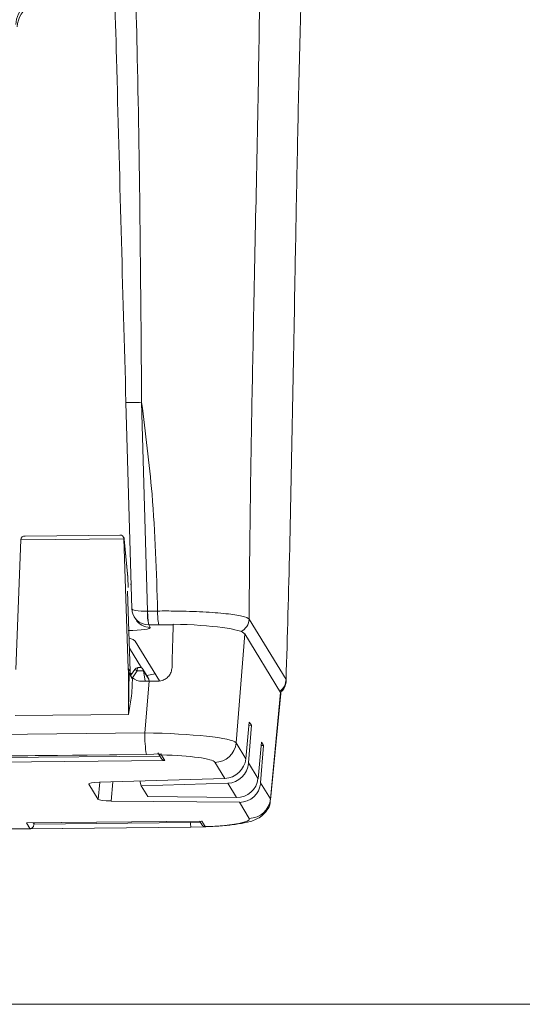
# Model space of a CAD drawing. Header units: millimetres. Extents: x 0 to 1118, y 0 to 864.
# Tile 94 of 256: x 522 to 531, y 274 to 291. Entities that reach past the tile are written whole.
import ezdxf

# ---------------------------------------------------------------- set-up
doc = ezdxf.new("R2010")
doc.units = ezdxf.units.MM
doc.styles.add('SLDTEXTSTYLE3', font='TXT', dxfattribs={"width": 0.605})
doc.dimstyles.new('SLDDIMSTYLE0', dxfattribs={"dimtxt": 3.175, "dimasz": 3.302, "dimexe": 0, "dimexo": 0.0625, "dimgap": 0.79375, "dimtad": 0, "dimtih": 1, "dimtoh": 1, "dimdec": 1, "dimlfac": 4, "dimrnd": 1e-09, "dimzin": 12, "dimdsep": 46, "dimtxsty": 'SLDTEXTSTYLE3', "dimsah": 1, "dimcen": 0.09, "dimadec": 0, "dimazin": 3, "dimtfac": 1, "dimtofl": 0, "dimtmove": 0, "dimatfit": 3, "dimfxl": 1, "dimfrac": 2, "dimtolj": 1, "dimtzin": 12, "dimarcsym": 0})

# ---------------------------------------------------------------- blocks, each defined once
blk = doc.blocks.new('_D_12')
at = {"color": 7, "linetype": 'Continuous', "lineweight": 0}
for p, q in [((520.817, 345.837), (559.739, 345.837)), ((558.139, 345.837), (558.139, 312.211)), ((558.139, 273.712), (558.139, 307.339)), ((443.176, 273.712), (559.739, 273.712))]:
    blk.add_line(p, q, dxfattribs=at)
for points in [[(558.139, 345.837), (557.631, 342.535), (558.647, 342.535)], [(558.139, 273.712), (558.647, 277.014), (557.631, 277.014)]]:
    blk.add_solid(points, dxfattribs=at)
at = {"color": 7, "linetype": 'Continuous', "lineweight": 0, "insert": (552.682, 311.431), "char_height": 3.175, "attachment_point": 1, "style": 'SLDTEXTSTYLE3'}
blk.add_mtext('288.5', dxfattribs=at)

msp = doc.modelspace()

# ---------------------------------------------------------------- linework, layer by layer
at = {"color": 7, "linetype": 'Continuous', "lineweight": 15}
for p, q in [((523.781, 284.306), (523.78, 284.305)), ((523.78, 284.305), (523.885, 280.671)), ((523.684, 281.968), (521.998, 281.952)), ((523.741, 281.93), (523.734, 281.941)), ((523.744, 281.906), (523.818, 279.624)), ((521.928, 281.888), (521.841, 279.605)), ((523.812, 281.229), (523.751, 281.898)), ((523.819, 281.05), (523.812, 281.225)), ((523.858, 281.1), (523.872, 281.125)), ((523.808, 280.983), (523.854, 279.566)), ((523.927, 280.529), (523.953, 280.487)), ((525.873, 280.229), (526.503, 279.201)), ((524.374, 279.402), (523.944, 280.104)), ((523.841, 279.981), (524.054, 279.633)), ((523.858, 279.953), (523.842, 279.951)), ((523.826, 279.386), (523.825, 279.577)), ((523.886, 279.535), (523.858, 279.532)), ((523.935, 279.605), (523.864, 279.504)), ((524.028, 279.638), (523.994, 279.637)), ((524.172, 279.458), (524.078, 279.611)), ((524.087, 279.582), (524.12, 279.398)), ((523.825, 278.814), (523.826, 279.386)), ((524.061, 279.397), (524.188, 279.399)), ((524.188, 279.399), (524.183, 279.426)), ((526.328, 277.308), (526.507, 279.184)), ((521.831, 278.795), (523.825, 278.814)), ((525.953, 278.679), (525.891, 278.034)), ((525.937, 277.959), (525.989, 278.622)), ((525.948, 278.62), (525.989, 278.622)), ((525.989, 278.622), (525.953, 278.679)), ((526.17, 278.326), (526.106, 277.683)), ((526.152, 277.608), (526.205, 278.268)), ((526.164, 278.269), (526.205, 278.268)), ((526.205, 278.268), (526.17, 278.326)), ((521.327, 278.079), (524.142, 278.106)), ((524.14, 278.108), (524.403, 278.118)), ((524.342, 278.135), (524.398, 278.044)), ((523.125, 277.589), (523.29, 277.319)), ((525.521, 277.688), (523.315, 277.621)), ((524.026, 277.643), (524.047, 277.558)), ((524.047, 277.558), (525.572, 277.603)), ((524.164, 277.367), (524.047, 277.558)), ((523.518, 277.29), (525.778, 277.267)), ((525.726, 277.352), (524.164, 277.367)), ((522.038, 276.907), (525.109, 276.937)), ((522.162, 276.885), (522.163, 276.908)), ((525.076, 276.937), (525.114, 276.874)), ((513.53, 276.718), (524.924, 276.83)), ((525.187, 276.837), (524.924, 276.83)), ((525.176, 276.837), (525.247, 276.84)), ((525.178, 276.839), (525.187, 276.837))]:
    msp.add_line(p, q, dxfattribs=at)
at = {"color": 9, "linetype": 'Continuous', "lineweight": 0}
for p, q in [((524.057, 284.306), (524.163, 280.632)), ((523.744, 281.906), (521.928, 281.888)), ((523.751, 281.895), (523.744, 281.906)), ((523.751, 281.895), (523.751, 281.898)), ((523.812, 281.225), (523.751, 281.895)), ((523.812, 281.225), (523.812, 281.229)), ((523.818, 281.048), (523.812, 281.225)), ((523.812, 281.225), (523.812, 281.225)), ((524.163, 280.632), (524.159, 280.632)), ((524.163, 280.632), (524.339, 280.633)), ((524.181, 280.39), (524.209, 280.346)), ((524.358, 280.392), (524.182, 280.39)), ((524.612, 280.391), (524.358, 280.392)), ((525.948, 280.491), (526.6, 279.427)), ((525.873, 280.229), (525.72, 278.314)), ((523.818, 279.624), (523.854, 279.566)), ((523.979, 279.579), (523.895, 279.459)), ((524.087, 279.582), (523.979, 279.579)), ((524.182, 279.432), (524.086, 279.588)), ((524.115, 278.487), (524.188, 279.399)), ((526.324, 277.328), (526.503, 279.201)), ((512.721, 278.376), (524.115, 278.487)), ((525.72, 278.314), (525.891, 278.034)), ((521.31, 278.081), (524.14, 278.108)), ((524.403, 278.118), (524.406, 278.099)), ((524.406, 278.099), (524.467, 278.001)), ((524.467, 278.001), (521.376, 277.971)), ((521.445, 278.052), (524.375, 278.081)), ((525.521, 277.688), (525.347, 277.971)), ((525.937, 277.959), (526.106, 277.683)), ((523.126, 277.594), (523.125, 277.589)), ((523.29, 277.319), (523.32, 277.622)), ((523.551, 277.629), (523.518, 277.29)), ((525.726, 277.352), (525.572, 277.603)), ((526.152, 277.608), (526.324, 277.328)), ((525.951, 276.984), (525.778, 277.267)), ((522.027, 276.908), (525.118, 276.938)), ((522.09, 276.805), (522.027, 276.908)), ((522.146, 276.908), (522.162, 276.883)), ((522.162, 276.885), (524.917, 276.911)), ((524.917, 276.911), (525.089, 276.915)), ((525.118, 276.938), (525.178, 276.839)), ((516.357, 276.749), (522.09, 276.805)), ((524.924, 276.83), (522.094, 276.802))]:
    msp.add_line(p, q, dxfattribs=at)
at = {"color": 7, "linetype": 'Continuous', "lineweight": 15, "flags": 128}
for points in [[(523.944, 280.104), (523.905, 280.132), (523.835, 280.155)], [(524.145, 279.501), (524.177, 279.506), (524.297, 279.527)], [(524.14, 278.108), (524.142, 278.106), (524.142, 278.106)]]:
    msp.add_lwpolyline(points, dxfattribs=at)
at = {"color": 9, "linetype": 'Continuous', "lineweight": 0, "flags": 128}
msp.add_lwpolyline([(523.994, 279.637), (523.993, 279.637), (523.99, 279.635), (523.987, 279.63), (523.985, 279.624), (523.983, 279.615), (523.981, 279.604), (523.98, 279.592), (523.979, 279.579)], dxfattribs=at)
at = {"color": 9, "linetype": 'Continuous', "lineweight": 0}
for centre, radius, start, end in [((523.911, 286.928), 2.626, 267.1283, 273.1748), ((523.678, 281.892), 0.0735, 1.9845, 31.4731), ((525.045, 280.593), 0.887, 177.5283, 193.2338), ((525.215, 280.593), 1.052, 177.9046, 191.1166), ((525.39, 280.595), 1.052, 177.9046, 191.1166), ((524.205, 280.642), 0.296, 211.5881, 270.7195), ((525.697, 280.497), 0.251, 296.1358, 358.7301), ((523.868, 279.441), 0.177, 51.2282, 67.851), ((526.35, 279.432), 0.251, 303.8019, 358.755), ((526.166, 278.435), 2.052, 178.5475, 189.167), ((525.344, 278.348), 0.378, 270.5342, 354.7851), ((525.948, 277.362), 0.378, 270.5342, 354.7851), ((525.206, 276.893), 0.289, 176.3339, 192.6444), ((522.09, 276.881), 0.0756, 270.5846, 300.0093)]:
    msp.add_arc(centre, radius, start, end, dxfattribs=at)
at = {"color": 7, "linetype": 'Continuous', "lineweight": 15}
for centre, start, end in [((523.677, 281.891), 5.1806, 31.4866), ((523.737, 281.222), 2.0838, 5.1806), ((523.996, 279.562), 91.7211, 145.0746)]:
    msp.add_arc(centre, 0.075, start, end, dxfattribs=at)
for centre, major_axis, ratio, start_param, end_param in [((522.341, 290.949), (0.468, 0.177), 0.967477, 1.20795, 2.761293), ((522.366, 290.907), (0.473, 0.164), 0.954063, 1.807873, 2.785252), ((522.008, 281.877), (0.0726, -0.0402), 0.871415, 2.020412, 3.556302), ((523.675, 281.893), (0.0376, 0.0679), 0.851705, 5.323821, 6.859711), ((524.185, 280.683), (0.28, 0.109), 0.96898, 2.78615, 4.339493), ((524.914, 286.957), (0.804, 28.739), 0.004219, 1.801065, 1.828407), ((524.373, 280.213), (1.505, 0.001), 0.126343, 0.077062, 1.411115), ((524.068, 279.635), (0.224, 0.112), 0.984419, 2.717258, 2.910086), ((524.103, 279.577), (0.224, 0.112), 0.984419, 2.717258, 3.227006), ((524.02, 279.563), (0.0372, 0.0687), 0.828601, 5.472112, 6.861273), ((524.095, 279.565), (-0.0142, 0.0746), 0.052589, 1.250715, 1.32763), ((524.06, 279.648), (0.056, 0.244), 0.993334, 2.648428, 3.376844), ((524.102, 279.429), (0.0734, -0.0416), 0.851388, 0.63124, 0.994259), ((524.179, 279.428), (-0.0146, 0.0751), 0.051774, 4.679596, 4.756511), ((524.293, 279.209), (1.505, 0.001), 0.126343, 1.538527, 1.640262), ((525.001, 279.188), (1.507, -0.001), 0.126048, 6.271244, 6.3604), ((524.467, 278.075), (0.0726, -0.0402), 0.871415, 4.135863, 5.162005), ((525.524, 278.055), (0.285, 0.244), 0.961732, 4.014276, 5.497806), ((525.569, 277.98), (0.145, 0.35), 0.970644, 3.554002, 5.037532), ((523.376, 277.591), (0.252, 0), 0.125829, 1.813855, 3.218706), ((525.729, 277.719), (0.378, -0.014), 0.969642, 4.739477, 6.223007), ((525.775, 277.644), (0.296, -0.241), 0.981576, 5.39514, 6.87867), ((523.541, 277.322), (0.251, 0), 0.12619, 3.218519, 4.62337), ((522.168, 276.878), (0.0019, 0.075), 0.080758, 1.481601, 1.506831)]:
    msp.add_ellipse(centre, major_axis=major_axis, ratio=ratio, start_param=start_param, end_param=end_param, dxfattribs=at)
at = {"color": 9, "linetype": 'Continuous', "lineweight": 0}
for centre, major_axis, ratio, start_param, end_param in [((524.185, 280.683), (0.3, 0.012), 0.166872, 3.065446, 4.618789), ((523.785, 280.342), (0.425, 0), 0.126831, 4.791797, 6.360769), ((524.186, 280.384), (0.05, 0), 0.127593, 1.651539, 1.666339), ((524.222, 278.331), (1.502, -0.029), 0.103179, 0.081069, 1.644269), ((524.222, 277.959), (1.129, 0.001), 0.126343, 0.077062, 1.406963), ((524.825, 277.347), (1.503, -0.036), 0.145764, 6.273377, 6.361928), ((524.825, 276.975), (1.13, -0.001), 0.126048, 5.030499, 6.3604), ((522.101, 277.177), (0.007, 0.375), 0.079912, 3.016905, 3.129217)]:
    msp.add_ellipse(centre, major_axis=major_axis, ratio=ratio, start_param=start_param, end_param=end_param, dxfattribs=at)
for points, knots in [([(526.157, 293.194), (526.148, 292.404), (526.13, 290.817), (526.083, 288.449), (526.037, 286.25), (525.997, 284.219), (525.966, 282.355), (525.954, 281.112), (525.948, 280.491)], [0, 0, 0, 0, 0.185705, 0.372795, 0.560619, 0.707879, 0.854333, 1, 1, 1, 1]), ([(523.92, 292.757), (523.942, 291.96), (523.99, 290.153), (524.033, 287.335), (524.049, 285.316), (524.057, 284.306), (524.057, 284.306)], [0, 0, 0, 0, 0.283176, 0.641567, 0.999998, 1, 1, 1, 1]), ([(524.339, 280.633), (524.318, 281.32), (524.281, 282.548), (524.125, 283.768), (524.057, 284.306)], [0, 0, 0, 0, 0.5586025, 1, 1, 1, 1]), ([(524.339, 280.633), (524.339, 280.633), (524.444, 280.634), (524.719, 280.634), (525.15, 280.62), (525.563, 280.588), (525.85, 280.543), (525.935, 280.508), (525.948, 280.491), (525.948, 280.491)], [0, 0, 0, 0, 0.0000064, 0.1342327, 0.3485581, 0.5649628, 0.7826102, 0.9999936, 1, 1, 1, 1]), ([(526.6, 279.427), (526.6, 279.427), (526.607, 279.413), (526.598, 279.399), (526.589, 279.385)], [0, 0, 0, 0, 0.000054, 1, 1, 1, 1]), ([(524.36, 278.116), (524.366, 278.112), (524.379, 278.102), (524.396, 278.1), (524.406, 278.099)], [0, 0, 0, 0, 0.429733, 1, 1, 1, 1])]:
    msp.add_open_spline(points, degree=3, knots=knots, dxfattribs=at)
at = {"color": 7, "linetype": 'Continuous', "lineweight": 15}
for points, knots in [([(523.781, 284.306), (523.752, 285.314), (523.695, 287.33), (523.621, 290.147), (523.569, 291.955), (523.547, 292.754)], [0, 0, 0, 0, 0.357969, 0.716026, 1, 1, 1, 1]), ([(526.6, 279.427), (526.622, 280.193), (526.667, 281.733), (526.713, 284.099), (526.753, 286.307), (526.791, 288.344), (526.829, 290.198), (526.863, 291.411), (526.879, 292.016)], [0, 0, 0, 0, 0.1854899, 0.3723319, 0.560111, 0.7075082, 0.8541813, 1, 1, 1, 1]), ([(523.837, 279.538), (523.836, 279.54), (523.835, 279.542), (523.832, 279.55), (523.828, 279.562), (523.826, 279.571), (523.825, 279.577)], [0, 0, 0, 0, 0.138742, 0.354025, 0.604254, 1, 1, 1, 1]), ([(523.825, 278.814), (523.825, 278.824), (523.826, 278.869), (523.829, 279.06), (523.832, 279.249), (523.835, 279.425), (523.836, 279.475), (523.836, 279.519), (523.837, 279.538)], [0, 0, 0, 0, 0.037739, 0.188697, 0.792527, 0.818091, 0.920346, 1, 1, 1, 1]), ([(523.895, 279.459), (523.896, 279.459), (523.897, 279.457), (523.897, 279.457), (523.895, 279.458), (523.887, 279.465), (523.863, 279.488), (523.847, 279.518), (523.837, 279.538)], [0, 0, 0, 0, 0.05131, 0.082607, 0.123571, 0.202062, 0.457313, 1, 1, 1, 1]), ([(524.592, 279.638), (524.588, 279.611), (524.581, 279.557), (524.538, 279.485), (524.475, 279.432), (524.406, 279.403), (524.359, 279.4), (524.341, 279.399)], [0, 0, 0, 0, 0.2121, 0.424189, 0.637395, 0.855804, 1, 1, 1, 1]), ([(523.895, 279.459), (523.891, 279.339), (523.885, 279.122), (523.843, 278.909), (523.825, 278.814)], [0, 0, 0, 0, 0.5567068, 1, 1, 1, 1]), ([(526.493, 279.2), (526.504, 279.207), (526.538, 279.229), (526.591, 279.304), (526.598, 279.376), (526.601, 279.407)], [0, 0, 0, 0, 0.213011, 0.654849, 1, 1, 1, 1]), ([(525.247, 276.84), (525.291, 276.842), (525.436, 276.848), (525.651, 276.868), (525.882, 276.904), (526.032, 276.942), (526.173, 277.021), (526.268, 277.122), (526.323, 277.227), (526.322, 277.294), (526.322, 277.31)], [0, 0, 0, 0, 0.083119, 0.270969, 0.464584, 0.681647, 0.783069, 0.873872, 0.968813, 1, 1, 1, 1]), ([(522.127, 276.815), (522.131, 276.818), (522.139, 276.825), (522.151, 276.841), (522.16, 276.862), (522.161, 276.876), (522.162, 276.883)], [0, 0, 0, 0, 0.197687, 0.535436, 0.76706, 1, 1, 1, 1]), ([(522.094, 276.802), (522.094, 276.802), (522.098, 276.802), (522.109, 276.804), (522.12, 276.81), (522.127, 276.815)], [0, 0, 0, 0, 0.017031, 0.332437, 1, 1, 1, 1]), ([(525.115, 276.875), (525.118, 276.869), (525.127, 276.856), (525.149, 276.842), (525.169, 276.84), (525.178, 276.839)], [0, 0, 0, 0, 0.252161, 0.62608, 1, 1, 1, 1])]:
    msp.add_open_spline(points, degree=3, knots=knots, dxfattribs=at)

# ---------------------------------------------------------------- dimensions: what is measured, and where the dimension line sits
at = {"color": 7, "linetype": 'Continuous', "lineweight": 0}
dim = msp.add_linear_dim(base=(558.139, 345.837), p1=(441.576, 273.712), p2=(519.217, 345.837), angle=90, dimstyle='SLDDIMSTYLE0', dxfattribs=at)
dim.commit()
dim.dimension.update_dxf_attribs({"geometry": '_D_12', "text_midpoint": (558.139, 309.775), "dimtype": 160})

doc.saveas('drawing.dxf')
